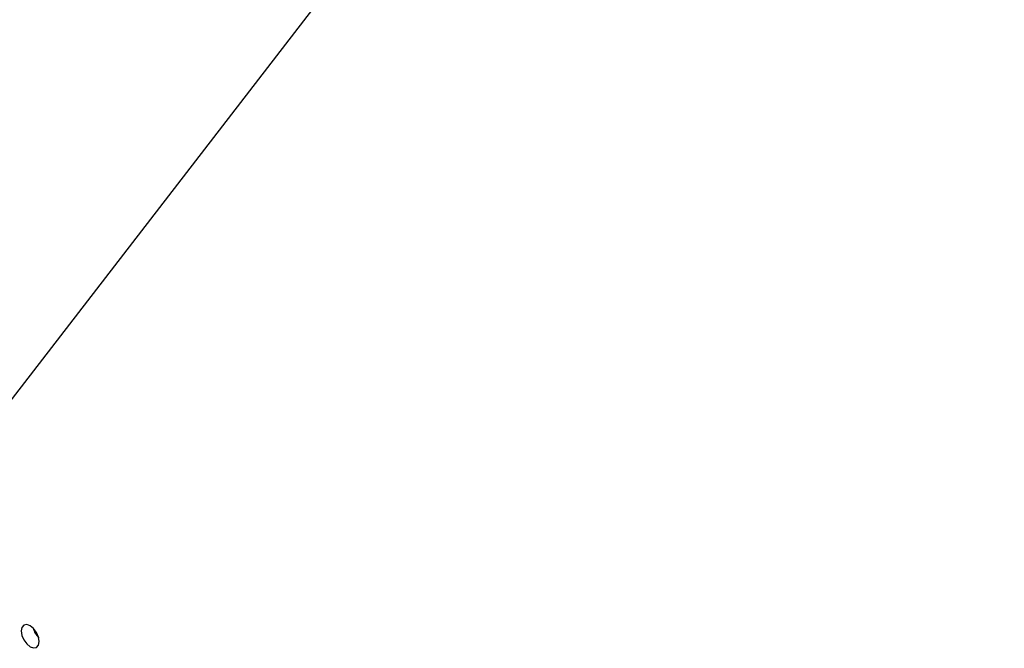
# Model space of a CAD drawing. Header units: millimetres. Extents: x 0 to 844, y -2 to 552.
# Tile 88 of 151: x 629.53 to 638.65, y 419.4 to 425.22. Entities that reach past the tile are written whole.
import ezdxf

# ---------------------------------------------------------------- set-up
doc = ezdxf.new("R2010")
doc.units = ezdxf.units.MM
doc.styles.get("Standard").update_dxf_attribs({"font": 'GOTHIC.TTF'})
doc.dimstyles.new('SLDDIMSTYLE7', dxfattribs={"dimtxt": 0.18, "dimasz": 1.3208, "dimexe": 0, "dimexo": 0.0625, "dimgap": 0, "dimtad": 0, "dimtih": 1, "dimtoh": 1, "dimdec": 0, "dimrnd": 1e-09, "dimzin": 0, "dimdsep": 46, "dimtxsty": 'STANDARD', "dimblk1": 'DOT', "dimblk2": 'DOT', "dimsah": 1, "dimcen": 0.09, "dimadec": 0, "dimazin": 0, "dimtfac": 1.3208, "dimtdec": 0, "dimtofl": 0, "dimtmove": 0, "dimatfit": 3, "dimldrblk": 'DOT', "dimfxl": 1, "dimfrac": 2, "dimtolj": 1, "dimtzin": 0, "dimarcsym": 0})

# ---------------------------------------------------------------- blocks, each defined once
blk = doc.blocks.new('_Dot')
at = {"color": 0, "linetype": 'ByBlock', "lineweight": -2}
blk.add_line((-0.5, 0), (-1, 0), dxfattribs=at)
at = {"color": 0, "linetype": 'ByBlock', "const_width": 0.5}
blk.add_lwpolyline([(-0.25, 0, 1), (0.25, 0, 1)], format="xyb", close=True, dxfattribs=at)

msp = doc.modelspace()

# ---------------------------------------------------------------- linework, layer by layer
at = {"color": 7, "linetype": 'Continuous', "lineweight": 25, "flags": 128}
msp.add_lwpolyline([(629.7103, 419.4653), (629.7039, 419.5062), (629.6856, 419.5483), (629.6583, 419.5852), (629.6261, 419.6112), (629.5939, 419.6224), (629.5666, 419.6171), (629.5483, 419.5961), (629.5419, 419.5625), (629.5483, 419.5216), (629.5666, 419.4796), (629.5939, 419.4427), (629.6261, 419.4167), (629.6583, 419.4055), (629.6856, 419.4108), (629.7039, 419.4318), (629.7103, 419.4653)], dxfattribs=at)
at = {"color": 7, "linetype": 'Continuous', "lineweight": 25}
msp.add_arc((629.8436, 419.6395), 0.196, 194.79559, 225.19899, dxfattribs=at)

# ---------------------------------------------------------------- leaders
at = {"color": 7, "linetype": 'Continuous', "lineweight": 0}
msp.add_leader([(637.987, 432.771), (612.4812, 399.713), (606.1312, 399.713)], dimstyle='SLDDIMSTYLE7', dxfattribs=at)

doc.saveas('drawing.dxf')
